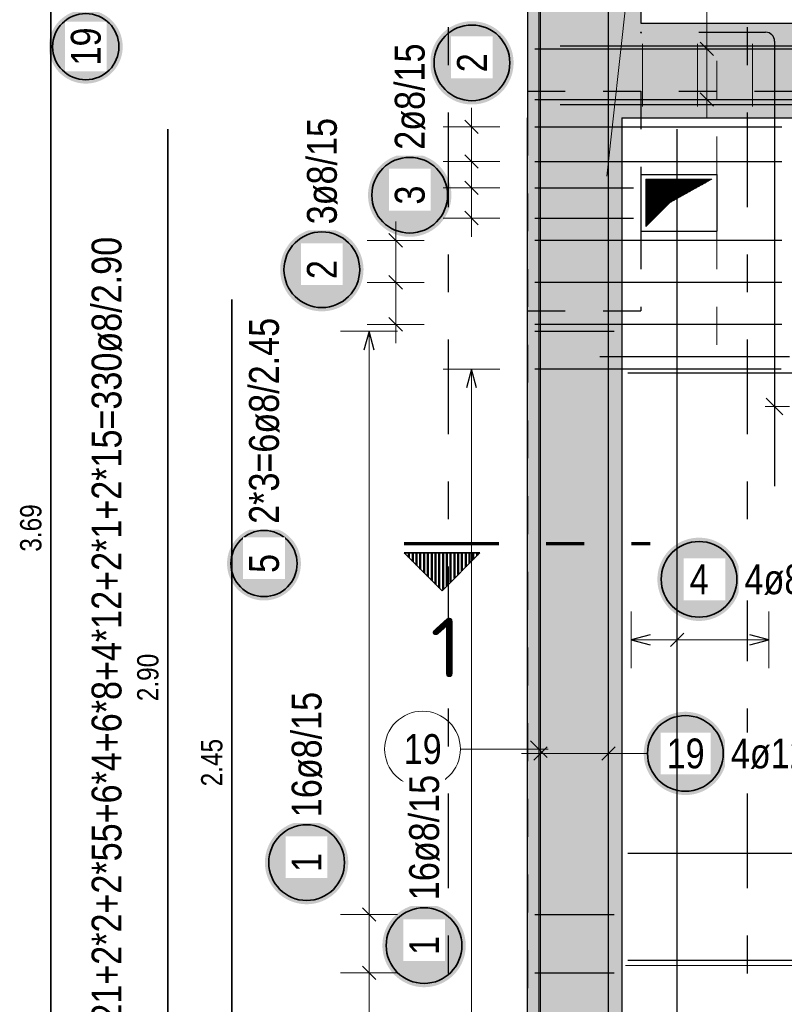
# Model space of a CAD drawing. Header units: millimetres. Extents: x -4.8 to 37.2, y -12 to 28.3.
# Tile 24 of 82: x 7.3 to 9.3, y 16 to 18.6. Entities that reach past the tile are written whole.
import ezdxf
from ezdxf.enums import TextEntityAlignment as Align

# ---------------------------------------------------------------- set-up
doc = ezdxf.new("R2010")
doc.units = ezdxf.units.MM
doc.linetypes.add('DASHDOTX2', pattern=[2, 1, -0.5, 0, -0.5])
doc.linetypes.add('HIDDEN', pattern=[0.375, 0.25, -0.125])
doc.layers.add('Achsen', color=7, linetype='Continuous', lineweight=20)
doc.layers.add('nplo Bewehrung', color=7, linetype='Continuous', lineweight=20)
doc.styles.add('Arial Narrow', font='ARIALN.TTF')
doc.styles.add('isocp', font='isocp', dxfattribs={"width": 1.1})

msp = doc.modelspace()

# ---------------------------------------------------------------- hatches: boundary and pattern name
at = {"lineweight": 13, "true_color": 0xd7ffd7}
for points in [[(8.622644, 18.6298), (8.922644, 18.6298), (8.922644, 19.1798), (8.622644, 19.1798)], [(23.126866, 18.3798), (23.126866, 18.6298), (8.622644, 18.6298), (8.622644, 18.3798)], [(8.872223, 15.4498), (8.872223, 18.3798), (8.622216, 18.3798), (8.622216, 15.449806)]]:
    msp.add_hatch(color=254, dxfattribs=at).paths.add_polyline_path(points)
at = {"lineweight": 25, "true_color": 0xffffff}
for points in [[(8.586303, 18.524827), (8.586236, 18.528666), (8.586035, 18.5325), (8.5857, 18.536325), (8.585233, 18.540136), (8.584632, 18.543928), (8.583899, 18.547697), (8.583036, 18.551438), (8.582042, 18.555147), (8.580919, 18.558819), (8.579669, 18.562449), (8.578293, 18.566034), (8.576793, 18.569568), (8.57517, 18.573048), (8.573427, 18.576469), (8.571566, 18.579827), (8.569588, 18.583118), (8.567497, 18.586338), (8.565295, 18.589483), (8.562984, 18.59255), (8.560568, 18.595533), (8.558049, 18.598431), (8.55543, 18.601239), (8.552715, 18.603954), (8.549907, 18.606573), (8.54701, 18.609092), (8.544026, 18.611508), (8.540959, 18.613819), (8.537814, 18.616021), (8.534594, 18.618112), (8.531303, 18.62009), (8.527945, 18.621951), (8.524524, 18.623694), (8.521044, 18.625317), (8.51751, 18.626817), (8.513925, 18.628193), (8.510295, 18.629443), (8.506623, 18.630566), (8.502914, 18.631559), (8.499173, 18.632423), (8.495404, 18.633156), (8.491612, 18.633756), (8.487801, 18.634224), (8.483976, 18.634559), (8.480142, 18.63476), (8.476303, 18.634827), (8.472464, 18.63476), (8.46863, 18.634559), (8.464805, 18.634224), (8.460994, 18.633756), (8.457202, 18.633156), (8.453433, 18.632423), (8.449692, 18.631559), (8.445983, 18.630566), (8.442311, 18.629443), (8.438681, 18.628193), (8.435096, 18.626817), (8.431562, 18.625317), (8.428082, 18.623694), (8.424661, 18.621951), (8.421303, 18.62009), (8.418012, 18.618112), (8.414792, 18.616021), (8.411647, 18.613819), (8.40858, 18.611508), (8.405596, 18.609092), (8.402699, 18.606573), (8.399891, 18.603954), (8.397176, 18.601239), (8.394557, 18.598431), (8.392038, 18.595533), (8.389622, 18.59255), (8.387311, 18.589483), (8.385109, 18.586338), (8.383018, 18.583118), (8.38104, 18.579827), (8.379179, 18.576469), (8.377436, 18.573048), (8.375813, 18.569568), (8.374313, 18.566034), (8.372937, 18.562449), (8.371687, 18.558819), (8.370564, 18.555147), (8.369571, 18.551438), (8.368707, 18.547697), (8.367974, 18.543928), (8.367374, 18.540136), (8.366906, 18.536325), (8.366571, 18.5325), (8.36637, 18.528666), (8.366303, 18.524827), (8.36637, 18.520988), (8.366571, 18.517154), (8.366906, 18.513329), (8.367374, 18.509518), (8.367974, 18.505726), (8.368707, 18.501957), (8.369571, 18.498215), (8.370564, 18.494507), (8.371687, 18.490835), (8.372937, 18.487205), (8.374313, 18.48362), (8.375813, 18.480086), (8.377436, 18.476606), (8.379179, 18.473185), (8.38104, 18.469827), (8.383018, 18.466536), (8.385109, 18.463316), (8.387311, 18.46017), (8.389622, 18.457104), (8.392038, 18.45412), (8.394557, 18.451222), (8.397176, 18.448414), (8.399891, 18.445699), (8.402699, 18.443081), (8.405596, 18.440562), (8.40858, 18.438146), (8.411647, 18.435835), (8.414792, 18.433633), (8.418012, 18.431542), (8.421303, 18.429564), (8.424661, 18.427703), (8.428082, 18.425959), (8.431562, 18.424337), (8.435096, 18.422837), (8.438681, 18.421461), (8.442311, 18.420211), (8.445983, 18.419088), (8.449692, 18.418094), (8.453433, 18.417231), (8.457202, 18.416498), (8.460994, 18.415897), (8.464805, 18.415429), (8.46863, 18.415095), (8.472464, 18.414894), (8.476303, 18.414827), (8.480142, 18.414894), (8.483976, 18.415095), (8.487801, 18.415429), (8.491612, 18.415897), (8.495404, 18.416498), (8.499173, 18.417231), (8.502914, 18.418094), (8.506623, 18.419088), (8.510295, 18.420211), (8.513925, 18.421461), (8.51751, 18.422837), (8.521044, 18.424337), (8.524524, 18.425959), (8.527945, 18.427703), (8.531303, 18.429564), (8.534594, 18.431542), (8.537814, 18.433633), (8.540959, 18.435835), (8.544026, 18.438146), (8.54701, 18.440562), (8.549907, 18.443081), (8.552715, 18.445699), (8.55543, 18.448414), (8.558049, 18.451222), (8.560568, 18.45412), (8.562984, 18.457104), (8.565295, 18.46017), (8.567497, 18.463316), (8.569588, 18.466536), (8.571566, 18.469827), (8.573427, 18.473185), (8.57517, 18.476606), (8.576793, 18.480086), (8.578293, 18.48362), (8.579669, 18.487205), (8.580919, 18.490835), (8.582042, 18.494507), (8.583036, 18.498215), (8.583899, 18.501957), (8.584632, 18.505726), (8.585233, 18.509518), (8.5857, 18.513329), (8.586035, 18.517154)], [(8.422042, 18.17511), (8.421975, 18.178949), (8.421774, 18.182783), (8.42144, 18.186608), (8.420972, 18.190419), (8.420371, 18.194211), (8.419638, 18.19798), (8.418775, 18.201721), (8.417781, 18.20543), (8.416658, 18.209102), (8.415408, 18.212732), (8.414032, 18.216317), (8.412532, 18.219851), (8.410909, 18.223331), (8.409166, 18.226752), (8.407305, 18.23011), (8.405327, 18.233401), (8.403236, 18.236621), (8.401034, 18.239766), (8.398723, 18.242833), (8.396307, 18.245817), (8.393788, 18.248714), (8.39117, 18.251522), (8.388455, 18.254237), (8.385647, 18.256856), (8.382749, 18.259375), (8.379765, 18.261791), (8.376699, 18.264102), (8.373553, 18.266304), (8.370333, 18.268395), (8.367042, 18.270373), (8.363684, 18.272234), (8.360263, 18.273977), (8.356783, 18.2756), (8.353249, 18.2771), (8.349664, 18.278476), (8.346034, 18.279726), (8.342362, 18.280849), (8.338654, 18.281843), (8.334912, 18.282706), (8.331143, 18.283439), (8.327351, 18.28404), (8.32354, 18.284507), (8.319715, 18.284842), (8.315881, 18.285043), (8.312042, 18.28511), (8.308203, 18.285043), (8.304369, 18.284842), (8.300544, 18.284507), (8.296733, 18.28404), (8.292941, 18.283439), (8.289172, 18.282706), (8.285431, 18.281843), (8.281722, 18.280849), (8.27805, 18.279726), (8.27442, 18.278476), (8.270835, 18.2771), (8.267301, 18.2756), (8.263821, 18.273977), (8.2604, 18.272234), (8.257042, 18.270373), (8.253751, 18.268395), (8.250531, 18.266304), (8.247386, 18.264102), (8.244319, 18.261791), (8.241336, 18.259375), (8.238438, 18.256856), (8.23563, 18.254237), (8.232915, 18.251522), (8.230296, 18.248714), (8.227777, 18.245817), (8.225361, 18.242833), (8.22305, 18.239766), (8.220848, 18.236621), (8.218757, 18.233401), (8.216779, 18.23011), (8.214918, 18.226752), (8.213175, 18.223331), (8.211552, 18.219851), (8.210052, 18.216317), (8.208676, 18.212732), (8.207426, 18.209102), (8.206303, 18.20543), (8.20531, 18.201721), (8.204446, 18.19798), (8.203713, 18.194211), (8.203113, 18.190419), (8.202645, 18.186608), (8.20231, 18.182783), (8.202109, 18.178949), (8.202042, 18.17511), (8.202109, 18.171271), (8.20231, 18.167437), (8.202645, 18.163612), (8.203113, 18.159801), (8.203713, 18.156009), (8.204446, 18.15224), (8.20531, 18.148499), (8.206303, 18.14479), (8.207426, 18.141118), (8.208676, 18.137488), (8.210052, 18.133903), (8.211552, 18.130369), (8.213175, 18.126889), (8.214918, 18.123468), (8.216779, 18.12011), (8.218757, 18.116819), (8.220848, 18.113599), (8.22305, 18.110454), (8.225361, 18.107387), (8.227777, 18.104403), (8.230296, 18.101506), (8.232915, 18.098698), (8.23563, 18.095983), (8.238438, 18.093364), (8.241336, 18.090845), (8.244319, 18.088429), (8.247386, 18.086118), (8.250531, 18.083916), (8.253751, 18.081825), (8.257042, 18.079847), (8.2604, 18.077986), (8.263821, 18.076243), (8.267301, 18.07462), (8.270835, 18.07312), (8.27442, 18.071744), (8.27805, 18.070494), (8.281722, 18.069371), (8.285431, 18.068378), (8.289172, 18.067514), (8.292941, 18.066781), (8.296733, 18.066181), (8.300544, 18.065713), (8.304369, 18.065378), (8.308203, 18.065177), (8.312042, 18.06511), (8.315881, 18.065177), (8.319715, 18.065378), (8.32354, 18.065713), (8.327351, 18.066181), (8.331143, 18.066781), (8.334912, 18.067514), (8.338654, 18.068378), (8.342362, 18.069371), (8.346034, 18.070494), (8.349664, 18.071744), (8.353249, 18.07312), (8.356783, 18.07462), (8.360263, 18.076243), (8.363684, 18.077986), (8.367042, 18.079847), (8.370333, 18.081825), (8.373553, 18.083916), (8.376699, 18.086118), (8.379765, 18.088429), (8.382749, 18.090845), (8.385647, 18.093364), (8.388455, 18.095983), (8.39117, 18.098698), (8.393788, 18.101506), (8.396307, 18.104403), (8.398723, 18.107387), (8.401034, 18.110454), (8.403236, 18.113599), (8.405327, 18.116819), (8.407305, 18.12011), (8.409166, 18.123468), (8.410909, 18.126889), (8.412532, 18.130369), (8.414032, 18.133903), (8.415408, 18.137488), (8.416658, 18.141118), (8.417781, 18.14479), (8.418775, 18.148499), (8.419638, 18.15224), (8.420371, 18.156009), (8.420972, 18.159801), (8.42144, 18.163612), (8.421774, 18.167437)], [(8.190081, 17.97822), (8.190014, 17.982058), (8.189813, 17.985893), (8.189478, 17.989718), (8.18901, 17.993529), (8.18841, 17.997321), (8.187677, 18.00109), (8.186814, 18.004831), (8.18582, 18.00854), (8.184697, 18.012211), (8.183447, 18.015842), (8.182071, 18.019426), (8.180571, 18.022961), (8.178948, 18.02644), (8.177205, 18.029861), (8.175344, 18.03322), (8.173366, 18.036511), (8.171275, 18.039731), (8.169073, 18.042876), (8.166762, 18.045942), (8.164346, 18.048926), (8.161827, 18.051824), (8.159208, 18.054632), (8.156493, 18.057347), (8.153685, 18.059965), (8.150788, 18.062484), (8.147804, 18.064901), (8.144737, 18.067211), (8.141592, 18.069414), (8.138372, 18.071505), (8.135081, 18.073482), (8.131723, 18.075344), (8.128302, 18.077087), (8.124822, 18.07871), (8.121288, 18.08021), (8.117703, 18.081586), (8.114073, 18.082836), (8.110401, 18.083958), (8.106692, 18.084952), (8.102951, 18.085816), (8.099182, 18.086548), (8.09539, 18.087149), (8.091579, 18.087617), (8.087754, 18.087952), (8.08392, 18.088153), (8.080081, 18.08822), (8.076242, 18.088153), (8.072408, 18.087952), (8.068583, 18.087617), (8.064772, 18.087149), (8.06098, 18.086548), (8.057211, 18.085816), (8.05347, 18.084952), (8.049761, 18.083958), (8.046089, 18.082836), (8.042459, 18.081586), (8.038874, 18.08021), (8.03534, 18.07871), (8.03186, 18.077087), (8.028439, 18.075344), (8.025081, 18.073482), (8.02179, 18.071505), (8.01857, 18.069414), (8.015425, 18.067211), (8.012358, 18.064901), (8.009374, 18.062484), (8.006477, 18.059965), (8.003669, 18.057347), (8.000954, 18.054632), (7.998335, 18.051824), (7.995816, 18.048926), (7.9934, 18.045942), (7.991089, 18.042876), (7.988887, 18.039731), (7.986796, 18.036511), (7.984818, 18.03322), (7.982957, 18.029861), (7.981214, 18.02644), (7.979591, 18.022961), (7.978091, 18.019426), (7.976715, 18.015842), (7.975465, 18.012211), (7.974342, 18.00854), (7.973348, 18.004831), (7.972485, 18.00109), (7.971752, 17.997321), (7.971152, 17.993529), (7.970684, 17.989718), (7.970349, 17.985893), (7.970148, 17.982058), (7.970081, 17.97822), (7.970148, 17.974381), (7.970349, 17.970546), (7.970684, 17.966721), (7.971152, 17.962911), (7.971752, 17.959118), (7.972485, 17.955349), (7.973348, 17.951608), (7.974342, 17.947899), (7.975465, 17.944228), (7.976715, 17.940597), (7.978091, 17.937013), (7.979591, 17.933479), (7.981214, 17.929999), (7.982957, 17.926578), (7.984818, 17.92322), (7.986796, 17.919928), (7.988887, 17.916708), (7.991089, 17.913563), (7.9934, 17.910497), (7.995816, 17.907513), (7.998335, 17.904615), (8.000954, 17.901807), (8.003669, 17.899092), (8.006477, 17.896474), (8.009374, 17.893955), (8.012358, 17.891538), (8.015425, 17.889228), (8.01857, 17.887025), (8.02179, 17.884934), (8.025081, 17.882957), (8.028439, 17.881095), (8.03186, 17.879352), (8.03534, 17.87773), (8.038874, 17.876229), (8.042459, 17.874853), (8.046089, 17.873603), (8.049761, 17.872481), (8.05347, 17.871487), (8.057211, 17.870623), (8.06098, 17.869891), (8.064772, 17.86929), (8.068583, 17.868822), (8.072408, 17.868487), (8.076242, 17.868287), (8.080081, 17.86822), (8.08392, 17.868287), (8.087754, 17.868487), (8.091579, 17.868822), (8.09539, 17.86929), (8.099182, 17.869891), (8.102951, 17.870623), (8.106692, 17.871487), (8.110401, 17.872481), (8.114073, 17.873603), (8.117703, 17.874853), (8.121288, 17.876229), (8.124822, 17.87773), (8.128302, 17.879352), (8.131723, 17.881095), (8.135081, 17.882957), (8.138372, 17.884934), (8.141592, 17.887025), (8.144737, 17.889228), (8.147804, 17.891538), (8.150788, 17.893955), (8.153685, 17.896474), (8.156493, 17.899092), (8.159208, 17.901807), (8.161827, 17.904615), (8.164346, 17.907513), (8.166762, 17.910497), (8.169073, 17.913563), (8.171275, 17.916708), (8.173366, 17.919928), (8.175344, 17.92322), (8.177205, 17.926578), (8.178948, 17.929999), (8.180571, 17.933479), (8.182071, 17.937013), (8.183447, 17.940597), (8.184697, 17.944228), (8.18582, 17.947899), (8.186814, 17.951608), (8.187677, 17.955349), (8.18841, 17.959118), (8.18901, 17.962911), (8.189478, 17.966721), (8.189813, 17.970546)], [(8.02476, 17.201709), (8.024701, 17.205112), (8.024523, 17.20851), (8.024226, 17.2119), (8.023811, 17.215278), (8.023279, 17.21864), (8.02263, 17.22198), (8.021864, 17.225296), (8.020983, 17.228584), (8.019988, 17.231838), (8.01888, 17.235056), (8.017661, 17.238233), (8.016331, 17.241366), (8.014893, 17.24445), (8.013348, 17.247482), (8.011698, 17.250459), (8.009945, 17.253376), (8.008091, 17.25623), (8.006139, 17.259018), (8.004091, 17.261736), (8.001949, 17.264381), (7.999717, 17.266949), (7.997396, 17.269438), (7.994989, 17.271845), (7.9925, 17.274166), (7.989932, 17.276398), (7.987287, 17.27854), (7.984569, 17.280588), (7.981781, 17.28254), (7.978927, 17.284394), (7.97601, 17.286146), (7.973034, 17.287796), (7.970001, 17.289341), (7.966917, 17.29078), (7.963784, 17.292109), (7.960607, 17.293329), (7.957389, 17.294437), (7.954135, 17.295432), (7.950848, 17.296313), (7.947532, 17.297078), (7.944191, 17.297728), (7.94083, 17.29826), (7.937452, 17.298675), (7.934061, 17.298971), (7.930663, 17.299149), (7.92726, 17.299209), (7.923857, 17.299149), (7.920459, 17.298971), (7.917069, 17.298675), (7.913691, 17.29826), (7.910329, 17.297728), (7.906989, 17.297078), (7.903673, 17.296313), (7.900386, 17.295432), (7.897131, 17.294437), (7.893913, 17.293329), (7.890736, 17.292109), (7.887603, 17.29078), (7.884519, 17.289341), (7.881487, 17.287796), (7.87851, 17.286146), (7.875593, 17.284394), (7.872739, 17.28254), (7.869951, 17.280588), (7.867233, 17.27854), (7.864588, 17.276398), (7.86202, 17.274166), (7.859531, 17.271845), (7.857125, 17.269438), (7.854804, 17.266949), (7.852571, 17.264381), (7.850429, 17.261736), (7.848381, 17.259018), (7.846429, 17.25623), (7.844575, 17.253376), (7.842823, 17.250459), (7.841173, 17.247482), (7.839628, 17.24445), (7.838189, 17.241366), (7.83686, 17.238233), (7.83564, 17.235056), (7.834532, 17.231838), (7.833537, 17.228584), (7.832656, 17.225296), (7.831891, 17.22198), (7.831241, 17.21864), (7.830709, 17.215278), (7.830294, 17.2119), (7.829998, 17.20851), (7.82982, 17.205112), (7.82976, 17.201709), (7.82982, 17.198306), (7.829998, 17.194908), (7.830294, 17.191517), (7.830709, 17.18814), (7.831241, 17.184778), (7.831891, 17.181437), (7.832656, 17.178121), (7.833537, 17.174834), (7.834532, 17.17158), (7.83564, 17.168362), (7.83686, 17.165185), (7.838189, 17.162052), (7.839628, 17.158968), (7.841173, 17.155935), (7.842823, 17.152959), (7.844575, 17.150042), (7.846429, 17.147188), (7.848381, 17.1444), (7.850429, 17.141682), (7.852571, 17.139037), (7.854804, 17.136469), (7.857125, 17.13398), (7.859531, 17.131573), (7.86202, 17.129252), (7.864588, 17.12702), (7.867233, 17.124878), (7.869951, 17.12283), (7.872739, 17.120878), (7.875593, 17.119024), (7.87851, 17.117271), (7.881487, 17.115621), (7.884519, 17.114076), (7.887603, 17.112638), (7.890736, 17.111308), (7.893913, 17.110089), (7.897131, 17.108981), (7.900386, 17.107986), (7.903673, 17.107105), (7.906989, 17.106339), (7.910329, 17.10569), (7.913691, 17.105158), (7.917069, 17.104743), (7.920459, 17.104446), (7.923857, 17.104268), (7.92726, 17.104209), (7.930663, 17.104268), (7.934061, 17.104446), (7.937452, 17.104743), (7.94083, 17.105158), (7.944191, 17.10569), (7.947532, 17.106339), (7.950848, 17.107105), (7.954135, 17.107986), (7.957389, 17.108981), (7.960607, 17.110089), (7.963784, 17.111308), (7.966917, 17.112638), (7.970001, 17.114076), (7.973034, 17.115621), (7.97601, 17.117271), (7.978927, 17.119024), (7.981781, 17.120878), (7.984569, 17.12283), (7.987287, 17.124878), (7.989932, 17.12702), (7.9925, 17.129252), (7.994989, 17.131573), (7.997396, 17.13398), (7.999717, 17.136469), (8.001949, 17.139037), (8.004091, 17.141682), (8.006139, 17.1444), (8.008091, 17.147188), (8.009945, 17.150042), (8.011698, 17.152959), (8.013348, 17.155935), (8.014893, 17.158968), (8.016331, 17.162052), (8.017661, 17.165185), (8.01888, 17.168362), (8.019988, 17.17158), (8.020983, 17.174834), (8.021864, 17.178121), (8.02263, 17.181437), (8.023279, 17.184778), (8.023811, 17.18814), (8.024226, 17.191517), (8.024523, 17.194908)], [(9.186015, 17.160045), (9.185947, 17.163884), (9.185747, 17.167719), (9.185412, 17.171543), (9.184944, 17.175354), (9.184343, 17.179147), (9.183611, 17.182916), (9.182747, 17.186657), (9.181753, 17.190365), (9.180631, 17.194037), (9.179381, 17.197668), (9.178005, 17.201252), (9.176505, 17.204786), (9.174882, 17.208266), (9.173139, 17.211687), (9.171277, 17.215045), (9.1693, 17.218336), (9.167209, 17.221557), (9.165006, 17.224702), (9.162696, 17.227768), (9.160279, 17.230752), (9.15776, 17.23365), (9.155142, 17.236458), (9.152427, 17.239173), (9.149619, 17.241791), (9.146721, 17.24431), (9.143737, 17.246727), (9.140671, 17.249037), (9.137526, 17.25124), (9.134306, 17.253331), (9.131015, 17.255308), (9.127656, 17.25717), (9.124235, 17.258913), (9.120756, 17.260535), (9.117221, 17.262036), (9.113637, 17.263412), (9.110006, 17.264662), (9.106335, 17.265784), (9.102626, 17.266778), (9.098885, 17.267642), (9.095116, 17.268374), (9.091324, 17.268975), (9.087513, 17.269443), (9.083688, 17.269777), (9.079853, 17.269978), (9.076015, 17.270045), (9.072176, 17.269978), (9.068341, 17.269777), (9.064516, 17.269443), (9.060705, 17.268975), (9.056913, 17.268374), (9.053144, 17.267642), (9.049403, 17.266778), (9.045694, 17.265784), (9.042023, 17.264662), (9.038392, 17.263412), (9.034808, 17.262036), (9.031273, 17.260535), (9.027794, 17.258913), (9.024373, 17.25717), (9.021015, 17.255308), (9.017723, 17.253331), (9.014503, 17.25124), (9.011358, 17.249037), (9.008292, 17.246727), (9.005308, 17.24431), (9.00241, 17.241791), (8.999602, 17.239173), (8.996887, 17.236458), (8.994269, 17.23365), (8.99175, 17.230752), (8.989333, 17.227768), (8.987023, 17.224702), (8.98482, 17.221557), (8.982729, 17.218336), (8.980752, 17.215045), (8.97889, 17.211687), (8.977147, 17.208266), (8.975525, 17.204786), (8.974024, 17.201252), (8.972648, 17.197668), (8.971398, 17.194037), (8.970276, 17.190365), (8.969282, 17.186657), (8.968418, 17.182916), (8.967686, 17.179147), (8.967085, 17.175354), (8.966617, 17.171543), (8.966282, 17.167719), (8.966082, 17.163884), (8.966015, 17.160045), (8.966082, 17.156206), (8.966282, 17.152372), (8.966617, 17.148547), (8.967085, 17.144736), (8.967686, 17.140944), (8.968418, 17.137175), (8.969282, 17.133434), (8.970276, 17.129725), (8.971398, 17.126053), (8.972648, 17.122423), (8.974024, 17.118839), (8.975525, 17.115304), (8.977147, 17.111825), (8.97889, 17.108403), (8.980752, 17.105045), (8.982729, 17.101754), (8.98482, 17.098534), (8.987023, 17.095389), (8.989333, 17.092323), (8.99175, 17.089339), (8.994269, 17.086441), (8.996887, 17.083633), (8.999602, 17.080918), (9.00241, 17.078299), (9.005308, 17.07578), (9.008292, 17.073364), (9.011358, 17.071053), (9.014503, 17.068851), (9.017723, 17.06676), (9.021015, 17.064783), (9.024373, 17.062921), (9.027794, 17.061178), (9.031273, 17.059555), (9.034808, 17.058055), (9.038392, 17.056679), (9.042023, 17.055429), (9.045694, 17.054307), (9.049403, 17.053313), (9.053144, 17.052449), (9.056913, 17.051717), (9.060705, 17.051116), (9.064516, 17.050648), (9.068341, 17.050313), (9.072176, 17.050112), (9.076015, 17.050045), (9.079853, 17.050112), (9.083688, 17.050313), (9.087513, 17.050648), (9.091324, 17.051116), (9.095116, 17.051717), (9.098885, 17.052449), (9.102626, 17.053313), (9.106335, 17.054307), (9.110006, 17.055429), (9.113637, 17.056679), (9.117221, 17.058055), (9.120756, 17.059555), (9.124235, 17.061178), (9.127656, 17.062921), (9.131015, 17.064783), (9.134306, 17.06676), (9.137526, 17.068851), (9.140671, 17.071053), (9.143737, 17.073364), (9.146721, 17.07578), (9.149619, 17.078299), (9.152427, 17.080918), (9.155142, 17.083633), (9.15776, 17.086441), (9.160279, 17.089339), (9.162696, 17.092323), (9.165006, 17.095389), (9.167209, 17.098534), (9.1693, 17.101754), (9.171277, 17.105045), (9.173139, 17.108403), (9.174882, 17.111825), (9.176505, 17.115304), (9.178005, 17.118839), (9.179381, 17.122423), (9.180631, 17.126053), (9.181753, 17.129725), (9.182747, 17.133434), (9.183611, 17.137175), (9.184343, 17.140944), (9.184944, 17.144736), (9.185412, 17.148547), (9.185747, 17.152372)], [(9.149987, 16.7), (9.14992, 16.703839), (9.149719, 16.707673), (9.149385, 16.711498), (9.148917, 16.715309), (9.148316, 16.719101), (9.147584, 16.72287), (9.14672, 16.726611), (9.145726, 16.73032), (9.144604, 16.733992), (9.143354, 16.737622), (9.141978, 16.741207), (9.140477, 16.744741), (9.138855, 16.748221), (9.137112, 16.751642), (9.13525, 16.755), (9.133273, 16.758291), (9.131181, 16.761511), (9.128979, 16.764656), (9.126669, 16.767723), (9.124252, 16.770706), (9.121733, 16.773604), (9.119115, 16.776412), (9.1164, 16.779127), (9.113592, 16.781746), (9.110694, 16.784265), (9.10771, 16.786681), (9.104644, 16.788992), (9.101499, 16.791194), (9.098278, 16.793285), (9.094987, 16.795263), (9.091629, 16.797124), (9.088208, 16.798867), (9.084728, 16.80049), (9.081194, 16.80199), (9.07761, 16.803366), (9.073979, 16.804616), (9.070307, 16.805739), (9.066599, 16.806732), (9.062858, 16.807596), (9.059089, 16.808329), (9.055296, 16.808929), (9.051485, 16.809397), (9.047661, 16.809732), (9.043826, 16.809933), (9.039987, 16.81), (9.036148, 16.809933), (9.032314, 16.809732), (9.028489, 16.809397), (9.024678, 16.808929), (9.020886, 16.808329), (9.017117, 16.807596), (9.013376, 16.806732), (9.009667, 16.805739), (9.005995, 16.804616), (9.002365, 16.803366), (8.998781, 16.80199), (8.995246, 16.80049), (8.991766, 16.798867), (8.988345, 16.797124), (8.984987, 16.795263), (8.981696, 16.793285), (8.978476, 16.791194), (8.975331, 16.788992), (8.972265, 16.786681), (8.969281, 16.784265), (8.966383, 16.781746), (8.963575, 16.779127), (8.96086, 16.776412), (8.958241, 16.773604), (8.955722, 16.770706), (8.953306, 16.767723), (8.950995, 16.764656), (8.948793, 16.761511), (8.946702, 16.758291), (8.944725, 16.755), (8.942863, 16.751642), (8.94112, 16.748221), (8.939497, 16.744741), (8.937997, 16.741207), (8.936621, 16.737622), (8.935371, 16.733992), (8.934249, 16.73032), (8.933255, 16.726611), (8.932391, 16.72287), (8.931658, 16.719101), (8.931058, 16.715309), (8.93059, 16.711498), (8.930255, 16.707673), (8.930054, 16.703839), (8.929987, 16.7), (8.930054, 16.696161), (8.930255, 16.692327), (8.93059, 16.688502), (8.931058, 16.684691), (8.931658, 16.680899), (8.932391, 16.67713), (8.933255, 16.673388), (8.934249, 16.66968), (8.935371, 16.666008), (8.936621, 16.662378), (8.937997, 16.658793), (8.939497, 16.655259), (8.94112, 16.651779), (8.942863, 16.648358), (8.944725, 16.645), (8.946702, 16.641709), (8.948793, 16.638489), (8.950995, 16.635343), (8.953306, 16.632277), (8.955722, 16.629293), (8.958241, 16.626395), (8.96086, 16.623587), (8.963575, 16.620872), (8.966383, 16.618254), (8.969281, 16.615735), (8.972265, 16.613319), (8.975331, 16.611008), (8.978476, 16.608806), (8.981696, 16.606715), (8.984987, 16.604737), (8.988345, 16.602876), (8.991766, 16.601133), (8.995246, 16.59951), (8.998781, 16.59801), (9.002365, 16.596634), (9.005995, 16.595384), (9.009667, 16.594261), (9.013376, 16.593267), (9.017117, 16.592404), (9.020886, 16.591671), (9.024678, 16.59107), (9.028489, 16.590602), (9.032314, 16.590268), (9.036148, 16.590067), (9.039987, 16.59), (9.043826, 16.590067), (9.047661, 16.590268), (9.051485, 16.590602), (9.055296, 16.59107), (9.059089, 16.591671), (9.062858, 16.592404), (9.066599, 16.593267), (9.070307, 16.594261), (9.073979, 16.595384), (9.07761, 16.596634), (9.081194, 16.59801), (9.084728, 16.59951), (9.088208, 16.601133), (9.091629, 16.602876), (9.094987, 16.604737), (9.098278, 16.606715), (9.101499, 16.608806), (9.104644, 16.611008), (9.10771, 16.613319), (9.110694, 16.615735), (9.113592, 16.618254), (9.1164, 16.620872), (9.119115, 16.623587), (9.121733, 16.626395), (9.124252, 16.629293), (9.126669, 16.632277), (9.128979, 16.635343), (9.131181, 16.638489), (9.133273, 16.641709), (9.13525, 16.645), (9.137112, 16.648358), (9.138855, 16.651779), (9.140477, 16.655259), (9.141978, 16.658793), (9.143354, 16.662378), (9.144604, 16.666008), (9.145726, 16.66968), (9.14672, 16.673388), (9.147584, 16.67713), (9.148316, 16.680899), (9.148917, 16.684691), (9.149385, 16.688502), (9.149719, 16.692327)], [(8.149739, 16.411496), (8.149672, 16.415335), (8.149471, 16.419169), (8.149136, 16.422994), (8.148668, 16.426805), (8.148068, 16.430597), (8.147335, 16.434366), (8.146471, 16.438107), (8.145478, 16.441816), (8.144355, 16.445488), (8.143105, 16.449118), (8.141729, 16.452703), (8.140229, 16.456237), (8.138606, 16.459717), (8.136863, 16.463138), (8.135002, 16.466496), (8.133024, 16.469787), (8.130933, 16.473007), (8.128731, 16.476152), (8.12642, 16.479219), (8.124004, 16.482203), (8.121485, 16.4851), (8.118866, 16.487908), (8.116151, 16.490623), (8.113343, 16.493242), (8.110445, 16.495761), (8.107461, 16.498177), (8.104395, 16.500488), (8.10125, 16.50269), (8.09803, 16.504781), (8.094739, 16.506759), (8.091381, 16.50862), (8.08796, 16.510363), (8.08448, 16.511986), (8.080945, 16.513486), (8.077361, 16.514862), (8.073731, 16.516112), (8.070059, 16.517235), (8.06635, 16.518229), (8.062609, 16.519092), (8.05884, 16.519825), (8.055048, 16.520425), (8.051237, 16.520893), (8.047412, 16.521228), (8.043578, 16.521429), (8.039739, 16.521496), (8.0359, 16.521429), (8.032066, 16.521228), (8.028241, 16.520893), (8.02443, 16.520425), (8.020637, 16.519825), (8.016868, 16.519092), (8.013127, 16.518229), (8.009419, 16.517235), (8.005747, 16.516112), (8.002117, 16.514862), (7.998532, 16.513486), (7.994998, 16.511986), (7.991518, 16.510363), (7.988097, 16.50862), (7.984739, 16.506759), (7.981448, 16.504781), (7.978227, 16.50269), (7.975082, 16.500488), (7.972016, 16.498177), (7.969032, 16.495761), (7.966134, 16.493242), (7.963326, 16.490623), (7.960611, 16.487908), (7.957993, 16.4851), (7.955474, 16.482203), (7.953058, 16.479219), (7.950747, 16.476152), (7.948545, 16.473007), (7.946453, 16.469787), (7.944476, 16.466496), (7.942614, 16.463138), (7.940871, 16.459717), (7.939249, 16.456237), (7.937748, 16.452703), (7.936373, 16.449118), (7.935122, 16.445488), (7.934, 16.441816), (7.933006, 16.438107), (7.932142, 16.434366), (7.93141, 16.430597), (7.930809, 16.426805), (7.930341, 16.422994), (7.930007, 16.419169), (7.929806, 16.415335), (7.929739, 16.411496), (7.929806, 16.407657), (7.930007, 16.403823), (7.930341, 16.399998), (7.930809, 16.396187), (7.93141, 16.392395), (7.932142, 16.388626), (7.933006, 16.384885), (7.934, 16.381176), (7.935122, 16.377504), (7.936373, 16.373874), (7.937748, 16.370289), (7.939249, 16.366755), (7.940871, 16.363275), (7.942614, 16.359854), (7.944476, 16.356496), (7.946453, 16.353205), (7.948545, 16.349985), (7.950747, 16.34684), (7.953058, 16.343773), (7.955474, 16.340789), (7.957993, 16.337892), (7.960611, 16.335084), (7.963326, 16.332369), (7.966134, 16.32975), (7.969032, 16.327231), (7.972016, 16.324815), (7.975082, 16.322504), (7.978227, 16.320302), (7.981448, 16.318211), (7.984739, 16.316233), (7.988097, 16.314372), (7.991518, 16.312629), (7.994998, 16.311006), (7.998532, 16.309506), (8.002117, 16.30813), (8.005747, 16.30688), (8.009419, 16.305757), (8.013127, 16.304763), (8.016868, 16.3039), (8.020637, 16.303167), (8.02443, 16.302566), (8.028241, 16.302099), (8.032066, 16.301764), (8.0359, 16.301563), (8.039739, 16.301496), (8.043578, 16.301563), (8.047412, 16.301764), (8.051237, 16.302099), (8.055048, 16.302566), (8.05884, 16.303167), (8.062609, 16.3039), (8.06635, 16.304763), (8.070059, 16.305757), (8.073731, 16.30688), (8.077361, 16.30813), (8.080945, 16.309506), (8.08448, 16.311006), (8.08796, 16.312629), (8.091381, 16.314372), (8.094739, 16.316233), (8.09803, 16.318211), (8.10125, 16.320302), (8.104395, 16.322504), (8.107461, 16.324815), (8.110445, 16.327231), (8.113343, 16.32975), (8.116151, 16.332369), (8.118866, 16.335084), (8.121485, 16.337892), (8.124004, 16.340789), (8.12642, 16.343773), (8.128731, 16.34684), (8.130933, 16.349985), (8.133024, 16.353205), (8.135002, 16.356496), (8.136863, 16.359854), (8.138606, 16.363275), (8.140229, 16.366755), (8.141729, 16.370289), (8.143105, 16.373874), (8.144355, 16.377504), (8.145478, 16.381176), (8.146471, 16.384885), (8.147335, 16.388626), (8.148068, 16.392395), (8.148668, 16.396187), (8.149136, 16.399998), (8.149471, 16.403823)], [(8.46, 16.19221), (8.459933, 16.196049), (8.459732, 16.199883), (8.459397, 16.203708), (8.458929, 16.207519), (8.458329, 16.211311), (8.457596, 16.21508), (8.456733, 16.218821), (8.455739, 16.22253), (8.454616, 16.226202), (8.453366, 16.229832), (8.45199, 16.233417), (8.45049, 16.236951), (8.448867, 16.240431), (8.447124, 16.243852), (8.445263, 16.24721), (8.443285, 16.250501), (8.441194, 16.253721), (8.438992, 16.256866), (8.436681, 16.259933), (8.434265, 16.262916), (8.431746, 16.265814), (8.429127, 16.268622), (8.426412, 16.271337), (8.423604, 16.273956), (8.420707, 16.276475), (8.417723, 16.278891), (8.414656, 16.281202), (8.411511, 16.283404), (8.408291, 16.285495), (8.405, 16.287473), (8.401642, 16.289334), (8.398221, 16.291077), (8.394741, 16.2927), (8.391207, 16.2942), (8.387622, 16.295576), (8.383992, 16.296826), (8.38032, 16.297949), (8.376611, 16.298942), (8.37287, 16.299806), (8.369101, 16.300539), (8.365309, 16.301139), (8.361498, 16.301607), (8.357673, 16.301942), (8.353839, 16.302143), (8.35, 16.30221), (8.346161, 16.302143), (8.342327, 16.301942), (8.338502, 16.301607), (8.334691, 16.301139), (8.330899, 16.300539), (8.32713, 16.299806), (8.323389, 16.298942), (8.31968, 16.297949), (8.316008, 16.296826), (8.312378, 16.295576), (8.308793, 16.2942), (8.305259, 16.2927), (8.301779, 16.291077), (8.298358, 16.289334), (8.295, 16.287473), (8.291709, 16.285495), (8.288489, 16.283404), (8.285344, 16.281202), (8.282277, 16.278891), (8.279293, 16.276475), (8.276396, 16.273956), (8.273588, 16.271337), (8.270873, 16.268622), (8.268254, 16.265814), (8.265735, 16.262916), (8.263319, 16.259933), (8.261008, 16.256866), (8.258806, 16.253721), (8.256715, 16.250501), (8.254737, 16.24721), (8.252876, 16.243852), (8.251133, 16.240431), (8.24951, 16.236951), (8.24801, 16.233417), (8.246634, 16.229832), (8.245384, 16.226202), (8.244261, 16.22253), (8.243267, 16.218821), (8.242404, 16.21508), (8.241671, 16.211311), (8.241071, 16.207519), (8.240603, 16.203708), (8.240268, 16.199883), (8.240067, 16.196049), (8.24, 16.19221), (8.240067, 16.188371), (8.240268, 16.184537), (8.240603, 16.180712), (8.241071, 16.176901), (8.241671, 16.173109), (8.242404, 16.16934), (8.243267, 16.165598), (8.244261, 16.16189), (8.245384, 16.158218), (8.246634, 16.154588), (8.24801, 16.151003), (8.24951, 16.147469), (8.251133, 16.143989), (8.252876, 16.140568), (8.254737, 16.13721), (8.256715, 16.133919), (8.258806, 16.130699), (8.261008, 16.127553), (8.263319, 16.124487), (8.265735, 16.121503), (8.268254, 16.118605), (8.270873, 16.115797), (8.273588, 16.113082), (8.276396, 16.110464), (8.279293, 16.107945), (8.282277, 16.105529), (8.285344, 16.103218), (8.288489, 16.101016), (8.291709, 16.098925), (8.295, 16.096947), (8.298358, 16.095086), (8.301779, 16.093342), (8.305259, 16.09172), (8.308793, 16.09022), (8.312378, 16.088844), (8.316008, 16.087594), (8.31968, 16.086471), (8.323389, 16.085477), (8.32713, 16.084614), (8.330899, 16.083881), (8.334691, 16.08328), (8.338502, 16.082812), (8.342327, 16.082478), (8.346161, 16.082277), (8.35, 16.08221), (8.353839, 16.082277), (8.357673, 16.082478), (8.361498, 16.082812), (8.365309, 16.08328), (8.369101, 16.083881), (8.37287, 16.084614), (8.376611, 16.085477), (8.38032, 16.086471), (8.383992, 16.087594), (8.387622, 16.088844), (8.391207, 16.09022), (8.394741, 16.09172), (8.398221, 16.093342), (8.401642, 16.095086), (8.405, 16.096947), (8.408291, 16.098925), (8.411511, 16.101016), (8.414656, 16.103218), (8.417723, 16.105529), (8.420707, 16.107945), (8.423604, 16.110464), (8.426412, 16.113082), (8.429127, 16.115797), (8.431746, 16.118605), (8.434265, 16.121503), (8.436681, 16.124487), (8.438992, 16.127553), (8.441194, 16.130699), (8.443285, 16.133919), (8.445263, 16.13721), (8.447124, 16.140568), (8.448867, 16.143989), (8.45049, 16.147469), (8.45199, 16.151003), (8.453366, 16.154588), (8.454616, 16.158218), (8.455739, 16.16189), (8.456733, 16.165598), (8.457596, 16.16934), (8.458329, 16.173109), (8.458929, 16.176901), (8.459397, 16.180712), (8.459732, 16.184537)]]:
    msp.add_hatch(color=7, dxfattribs=at).paths.add_polyline_path(points)
at = {"lineweight": 50}
h = msp.add_hatch(dxfattribs=at)
h.set_pattern_fill('Mau', color=4, scale=0.01, angle=-90, style=0, pattern_type=2)
h.set_pattern_definition([(-90, (0, 0), (0.01, 6e-19), [])])
h.paths.add_polyline_path([(8.497297, 17.230021), (8.297297, 17.230021), (8.397297, 17.130021)])
at = {"layer": 'Achsen', "lineweight": 13}
h = msp.add_hatch(dxfattribs=at)
h.set_pattern_fill('Mau', color=6, scale=0.01, angle=45, style=0, pattern_type=2)
h.set_pattern_definition([(45, (0, 0), (-0.00183847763, 0.00183847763), [])])
h.paths.add_polyline_path([(8.935144, 18.0923), (8.997644, 18.1548), (9.110144, 18.2173), (8.935144, 18.2173)])

# ---------------------------------------------------------------- linework, layer by layer
at = {"color": 5, "linetype": 'Continuous', "lineweight": 18}
for p, q in [((8.98788, 19.636335), (8.832931, 18.22518)), ((9.096369, 18.695606), (9.096369, 18.6118)), ((9.096369, 18.6118), (9.096369, 18.3778)), ((9.171369, 18.5618), (9.021369, 18.5618)), ((9.171369, 18.4278), (9.021369, 18.4278)), ((8.475, 18.4058), (8.475, 18.2138)), ((8.55, 18.3558), (8.4, 18.3558)), ((8.55, 18.2638), (8.4, 18.2638)), ((8.475, 18.2448), (8.475, 18.0648)), ((8.55, 18.1948), (8.4, 18.1948)), ((8.55, 18.1148), (8.4, 18.1148)), ((8.275, 17.7838), (8.275, 18.1058)), ((8.2, 18.0558), (8.35, 18.0558)), ((8.2, 17.9448), (8.35, 17.9448)), ((8.2, 17.8338), (8.35, 17.8338)), ((8.279626, 17.8158), (8.129626, 17.8158)), ((8.204626, 17.8158), (8.204626, 15.503807)), ((8.55, 17.715798), (8.4, 17.715798)), ((8.475, 15.503806), (8.475, 17.715798)), ((9.314587, 17.616783), (9.2505, 17.616783)), ((8.896644, 17.075), (8.896644, 16.925)), ((9.017911, 17.075), (9.017911, 16.925)), ((9.260444, 16.925), (9.260444, 17.075)), ((8.896644, 17), (9.260444, 17)), ((8.657216, 16.625), (8.657216, 16.775)), ((8.657644, 16.625), (8.657644, 16.775)), ((8.837216, 16.625), (8.837216, 16.775)), ((8.837216, 16.625), (8.837216, 16.775)), ((8.887216, 16.7), (8.607216, 16.7)), ((8.939987, 16.7), (8.887216, 16.7)), ((8.279626, 16.274472), (8.129626, 16.274472)), ((8.279626, 16.120339), (8.129626, 16.120339))]:
    msp.add_line(p, q, dxfattribs=at)
at = {"color": 3, "linetype": 'Continuous', "lineweight": 25}
for p, q in [((8.622644, 19.1798), (8.622644, 18.6298)), ((8.922644, 19.1798), (8.922644, 18.6298)), ((8.657216, 15.449806), (8.657216, 19.1398)), ((8.657644, 15.449806), (8.657644, 19.1398)), ((8.837216, 15.449806), (8.837216, 19.1398)), ((8.837216, 15.449806), (8.837216, 19.1398)), ((8.622644, 18.6298), (8.622644, 18.3798)), ((8.922644, 18.6298), (14.859304, 18.6298)), ((9.0755, 18.605837), (9.2515, 18.605837)), ((9.114047, 18.544122), (9.078691, 18.579477)), ((9.2755, 18.581837), (9.2755, 17.405837)), ((8.642644, 18.5618), (9.642644, 18.5618)), ((8.709304, 18.5698), (13.309304, 18.5698)), ((8.642644, 18.4278), (9.642644, 18.4278)), ((9.114047, 18.410122), (9.078691, 18.445478)), ((8.709304, 18.4148), (13.309304, 18.4148)), ((8.492678, 18.338122), (8.457322, 18.373477)), ((8.622216, 18.3798), (8.622644, 18.3798)), ((8.622234, 18.3798), (8.622234, 15.449806)), ((8.872216, 18.3798), (14.043051, 18.3798)), ((8.872223, 18.3798), (8.872223, 15.4498)), ((8.642644, 18.3558), (9.294445, 18.3558)), ((8.492678, 18.246122), (8.457322, 18.281478)), ((8.642644, 18.2638), (9.294445, 18.2638)), ((8.922644, 18.2298), (9.122644, 18.2298)), ((8.922644, 18.2298), (8.922644, 18.0798)), ((9.122644, 18.2298), (9.122644, 18.0798)), ((8.492678, 18.177122), (8.457322, 18.212477)), ((8.642644, 18.1948), (8.902644, 18.1948)), ((8.492678, 18.097122), (8.457322, 18.132478)), ((8.642644, 18.1148), (8.902644, 18.1148)), ((8.257322, 18.073477), (8.292678, 18.038122)), ((8.922644, 18.0798), (9.122644, 18.0798)), ((9.294445, 18.0558), (8.642644, 18.0558)), ((8.257322, 17.962477), (8.292678, 17.927122)), ((9.294445, 17.9448), (8.642644, 17.9448)), ((8.257322, 17.851477), (8.292678, 17.816122)), ((9.294445, 17.8338), (8.642644, 17.8338)), ((8.204626, 17.8158), (8.191229, 17.7658)), ((8.218024, 17.7658), (8.204626, 17.8158)), ((8.642222, 17.8158), (8.852222, 17.8158)), ((9.314445, 17.7478), (8.814445, 17.7478)), ((8.475, 17.715798), (8.461603, 17.665798)), ((8.488397, 17.665798), (8.475, 17.715798)), ((9.292644, 17.715798), (8.642644, 17.715798)), ((8.888051, 17.7058), (17.318051, 17.7058)), ((9.253403, 17.63888), (9.297598, 17.594686)), ((9.035588, 17.017678), (9.000233, 16.982322)), ((8.946644, 17.013397), (8.896644, 17)), ((8.896644, 17), (8.946644, 16.986603)), ((9.260444, 17), (9.210444, 17.013397)), ((9.210444, 16.986603), (9.260444, 17)), ((8.639539, 16.682322), (8.674894, 16.717678)), ((8.639966, 16.682322), (8.675321, 16.717678)), ((8.819539, 16.682322), (8.854894, 16.717678)), ((8.819539, 16.682322), (8.854894, 16.717678)), ((8.888051, 16.435983), (17.318051, 16.435983)), ((8.222304, 16.256794), (8.186949, 16.292149)), ((8.642218, 16.274472), (8.852218, 16.274472)), ((8.222304, 16.102661), (8.186949, 16.138016)), ((8.888051, 16.153801), (17.318051, 16.153801)), ((8.642218, 16.120339), (8.852218, 16.120339))]:
    msp.add_line(p, q, dxfattribs=at)
at = {"color": 2, "linetype": 'Continuous', "lineweight": 35}
for p, q in [((7.364502, 15.449806), (7.364502, 19.1398)), ((7.67358, 18.349806), (7.67358, 15.449806)), ((7.842419, 15.449806), (7.842419, 17.899806)), ((8.297297, 17.230021), (8.497297, 17.230021)), ((8.297297, 17.230021), (8.397297, 17.130021)), ((8.397297, 17.130021), (8.497297, 17.230021))]:
    msp.add_line(p, q, dxfattribs=at)
at = {"color": 9, "linetype": 'Continuous', "lineweight": 0}
for p, q in [((8.652644, 15.449806), (8.652644, 19.1398)), ((8.674741, 16.689444), (8.630547, 16.733638)), ((8.445835, 16.711541), (8.677644, 16.711541)), ((17.312223, 16.139806), (8.882223, 16.1398))]:
    msp.add_line(p, q, dxfattribs=at)
at = {"color": 9, "linetype": 'HIDDEN', "lineweight": 0, "ltscale": 0.25}
for p, q in [((9.122644, 18.2298), (9.122644, 18.6298)), ((9.122644, 18.0798), (9.122644, 17.6798))]:
    msp.add_line(p, q, dxfattribs=at)
at = {"color": 3, "linetype": 'HIDDEN', "lineweight": 25, "ltscale": 0.25}
for p, q in [((8.622644, 18.4498), (13.293087, 18.4498)), ((8.922644, 18.4498), (8.922644, 18.2298)), ((8.622644, 18.3798), (8.622644, 15.4498)), ((8.922644, 18.0798), (8.922644, 17.8698)), ((8.622644, 17.8698), (8.922644, 17.8698))]:
    msp.add_line(p, q, dxfattribs=at)
at = {"color": 1, "linetype": 'DASHDOTX2', "lineweight": 70, "ltscale": 0.25}
msp.add_line((8.297297, 17.255021), (8.947297, 17.255021), dxfattribs=at)
at = {"color": 2, "linetype": 'Continuous', "lineweight": 35}
for centre, radius in [((8.476303, 18.524827), 0.1), ((8.312042, 18.17511), 0.1), ((8.080081, 17.97822), 0.1), ((7.92726, 17.201709), 0.0875), ((9.076015, 17.160045), 0.1), ((9.039987, 16.7), 0.1), ((8.039739, 16.411496), 0.1), ((8.35, 16.19221), 0.1)]:
    msp.add_circle(centre, radius, dxfattribs=at)
at = {"color": 9, "linetype": 'Continuous', "lineweight": 0}
for centre, radius in [((8.922644, 18.6048), 0.00111), ((8.922644, 18.3798), 0.00111), ((8.345835, 16.711541), 0.1)]:
    msp.add_circle(centre, radius, dxfattribs=at)
at = {"color": 3, "linetype": 'Continuous', "lineweight": 25}
msp.add_arc((9.2515, 18.581837), 0.024, 0, 90, dxfattribs=at)
at = {"layer": 'Achsen', "color": 3, "linetype": 'DASHDOTX2', "lineweight": 25, "ltscale": 0.25}
for p, q in [((8.413468, 18.99368), (8.413468, 15.324806)), ((9.203468, 18.99368), (9.203468, 15.324806))]:
    msp.add_line(p, q, dxfattribs=at)
at = {"layer": 'Achsen', "color": 6, "linetype": 'Continuous', "lineweight": 13}
for p, q in [((8.935144, 18.0923), (8.935144, 18.2173)), ((8.935144, 18.2173), (9.110144, 18.2173)), ((8.997644, 18.1548), (9.110144, 18.2173)), ((8.935144, 18.0923), (8.997644, 18.1548))]:
    msp.add_line(p, q, dxfattribs=at)
at = {"layer": 'nplo Bewehrung', "color": 9, "linetype": 'Continuous', "lineweight": 0}
for p, q in [((8.642644, 18.5618), (9.642644, 18.5618)), ((8.926644, 18.4098), (8.926644, 18.5748)), ((9.071803, 18.4098), (9.071803, 18.5748)), ((9.216962, 18.4098), (9.216962, 18.5748)), ((8.642644, 18.4278), (9.642644, 18.4278))]:
    msp.add_line(p, q, dxfattribs=at)

# ---------------------------------------------------------------- texts
at = {"color": 2, "lineweight": 35, "style": 'isocp', "width": 1.15}
msp.add_text('1', height=0.1575, dxfattribs=at).set_placement((8.407576, 16.900969), align=Align.CENTER)
at = {"color": 2, "lineweight": 35, "char_height": 0.07875, "attachment_point": 1, "rotation": 90, "line_spacing_factor": 0.9, "style": 'Arial Narrow', "bg_fill": 3, "box_fill_scale": 1.2, "bg_fill_color": 256, "bg_fill_true_color": 13158600, "bg_fill_transparency": 0}
for s, insert in [('2*11+2*21+2*2+2*55+6*4+6*8+4*12+2*1+2*15=330ø8/2.90', (7.472119, 15.664928)), ('3ø8/15', (8.040706, 18.09822)), ('16ø8/15', (8.000364, 16.531496))]:
    msp.add_mtext(s, dxfattribs=dict(at, insert=insert))
at = {"color": 3, "lineweight": 25, "char_height": 0.05625, "attachment_point": 1, "line_spacing_factor": 0.9, "style": 'Arial Narrow'}
for s, insert, rotation in [('3.69', (7.283252, 17.232928), 89.999999), ('2.90', (7.59233, 16.837931), 90), ('2.45', (7.761169, 16.612931), 90)]:
    msp.add_mtext(s, dxfattribs=dict(at, insert=insert, rotation=rotation))
at = {"color": 9, "lineweight": 0, "insert": (8.296223, 16.750916), "char_height": 0.07875, "attachment_point": 1, "line_spacing_factor": 0.9, "style": 'Arial Narrow'}
msp.add_mtext('19', dxfattribs=at)

# ---------------------------------------------------------------- next in the draw order: hatches: boundary and pattern name
at = {"lineweight": 25, "true_color": 0xffffff}
msp.add_hatch(color=7, dxfattribs=at).paths.add_polyline_path([(7.554188, 18.567516), (7.554129, 18.570918), (7.553951, 18.574317), (7.553654, 18.577707), (7.553239, 18.581085), (7.552707, 18.584446), (7.552058, 18.587787), (7.551292, 18.591103), (7.550411, 18.59439), (7.549416, 18.597645), (7.548308, 18.600863), (7.547089, 18.60404), (7.545759, 18.607172), (7.544321, 18.610257), (7.542776, 18.613289), (7.541126, 18.616266), (7.539373, 18.619183), (7.537519, 18.622037), (7.535567, 18.624825), (7.533519, 18.627543), (7.531378, 18.630187), (7.529145, 18.632756), (7.526824, 18.635245), (7.524417, 18.637651), (7.521929, 18.639972), (7.51936, 18.642205), (7.516715, 18.644347), (7.513997, 18.646395), (7.51121, 18.648347), (7.508355, 18.6502), (7.505438, 18.651953), (7.502462, 18.653603), (7.499429, 18.655148), (7.496345, 18.656586), (7.493212, 18.657916), (7.490035, 18.659136), (7.486817, 18.660244), (7.483563, 18.661239), (7.480276, 18.662119), (7.47696, 18.662885), (7.473619, 18.663534), (7.470258, 18.664067), (7.46688, 18.664481), (7.46349, 18.664778), (7.460091, 18.664956), (7.456688, 18.665016), (7.453286, 18.664956), (7.449887, 18.664778), (7.446497, 18.664481), (7.443119, 18.664067), (7.439758, 18.663534), (7.436417, 18.662885), (7.433101, 18.662119), (7.429814, 18.661239), (7.426559, 18.660244), (7.423341, 18.659136), (7.420164, 18.657916), (7.417031, 18.656586), (7.413947, 18.655148), (7.410915, 18.653603), (7.407938, 18.651953), (7.405021, 18.6502), (7.402167, 18.648347), (7.399379, 18.646395), (7.396661, 18.644347), (7.394016, 18.642205), (7.391448, 18.639972), (7.388959, 18.637651), (7.386553, 18.635245), (7.384232, 18.632756), (7.381999, 18.630187), (7.379857, 18.627543), (7.377809, 18.624825), (7.375857, 18.622037), (7.374004, 18.619183), (7.372251, 18.616266), (7.370601, 18.613289), (7.369056, 18.610257), (7.367618, 18.607172), (7.366288, 18.60404), (7.365068, 18.600863), (7.36396, 18.597645), (7.362965, 18.59439), (7.362084, 18.591103), (7.361319, 18.587787), (7.36067, 18.584446), (7.360137, 18.581085), (7.359722, 18.577707), (7.359426, 18.574317), (7.359248, 18.570918), (7.359188, 18.567516), (7.359248, 18.564113), (7.359426, 18.560714), (7.359722, 18.557324), (7.360137, 18.553946), (7.36067, 18.550585), (7.361319, 18.547244), (7.362084, 18.543928), (7.362965, 18.540641), (7.36396, 18.537386), (7.365068, 18.534169), (7.366288, 18.530991), (7.367618, 18.527859), (7.369056, 18.524774), (7.370601, 18.521742), (7.372251, 18.518766), (7.374004, 18.515848), (7.375857, 18.512994), (7.377809, 18.510207), (7.379857, 18.507489), (7.381999, 18.504844), (7.384232, 18.502275), (7.386553, 18.499786), (7.388959, 18.49738), (7.391448, 18.495059), (7.394016, 18.492826), (7.396661, 18.490685), (7.399379, 18.488636), (7.402167, 18.486684), (7.405021, 18.484831), (7.407938, 18.483078), (7.410915, 18.481428), (7.413947, 18.479883), (7.417031, 18.478445), (7.420164, 18.477115), (7.423341, 18.475896), (7.426559, 18.474788), (7.429814, 18.473793), (7.433101, 18.472912), (7.436417, 18.472146), (7.439758, 18.471497), (7.443119, 18.470964), (7.446497, 18.47055), (7.449887, 18.470253), (7.453286, 18.470075), (7.456688, 18.470016), (7.460091, 18.470075), (7.46349, 18.470253), (7.46688, 18.47055), (7.470258, 18.470964), (7.473619, 18.471497), (7.47696, 18.472146), (7.480276, 18.472912), (7.483563, 18.473793), (7.486817, 18.474788), (7.490035, 18.475896), (7.493212, 18.477115), (7.496345, 18.478445), (7.499429, 18.479883), (7.502462, 18.481428), (7.505438, 18.483078), (7.508355, 18.484831), (7.51121, 18.486684), (7.513997, 18.488636), (7.516715, 18.490685), (7.51936, 18.492826), (7.521929, 18.495059), (7.524417, 18.49738), (7.526824, 18.499786), (7.529145, 18.502275), (7.531378, 18.504844), (7.533519, 18.507489), (7.535567, 18.510207), (7.537519, 18.512994), (7.539373, 18.515848), (7.541126, 18.518766), (7.542776, 18.521742), (7.544321, 18.524774), (7.545759, 18.527859), (7.547089, 18.530991), (7.548308, 18.534169), (7.549416, 18.537386), (7.550411, 18.540641), (7.551292, 18.543928), (7.552058, 18.547244), (7.552707, 18.550585), (7.553239, 18.553946), (7.553654, 18.557324), (7.553951, 18.560714)])

# ---------------------------------------------------------------- next in the draw order: linework, layer by layer
at = {"color": 2, "linetype": 'Continuous', "lineweight": 35}
msp.add_circle((7.456688, 18.567516), 0.0875, dxfattribs=at)

# ---------------------------------------------------------------- next in the draw order: texts
at = {"color": 2, "lineweight": 35, "char_height": 0.07875, "attachment_point": 1, "line_spacing_factor": 0.9, "style": 'Arial Narrow', "bg_fill": 3, "box_fill_scale": 1.2, "bg_fill_color": 256, "bg_fill_true_color": 13158600, "bg_fill_transparency": 0}
for s, insert, rotation in [('2ø8/15', (8.272667, 18.29511), 90), ('2', (8.436928, 18.500021), 90), ('3', (8.272667, 18.150304), 90), ('2', (8.040706, 17.953413), 90), ('2*3=6ø8/2.45', (7.887885, 17.306709), 90), ('5', (7.887885, 17.176903), 90), ('19', (8.990375, 16.739375), 359.999999), ('4ø12', (9.159987, 16.739375), 359.999999), ('16ø8/15', (8.310625, 16.31221), 90), ('1', (8.000364, 16.38669), 90), ('1', (8.310625, 16.167404), 90)]:
    msp.add_mtext(s, dxfattribs=dict(at, insert=insert, rotation=rotation))
for s, insert in [('4', (9.051208, 17.19942)), ('4ø8/15 i. + a.', (9.196015, 17.19942))]:
    msp.add_mtext(s, dxfattribs=dict(at, insert=insert))

# ---------------------------------------------------------------- next in the draw order: linework, layer by layer
at = {"color": 3, "linetype": 'Continuous', "lineweight": 25}
msp.add_line((9.017911, 15.449801), (9.017911, 18.349801), dxfattribs=at)

# ---------------------------------------------------------------- next in the draw order: texts
at = {"color": 2, "lineweight": 35, "insert": (7.417313, 18.517903), "char_height": 0.07875, "attachment_point": 1, "rotation": 90, "line_spacing_factor": 0.9, "style": 'Arial Narrow', "bg_fill": 3, "box_fill_scale": 1.2, "bg_fill_color": 256, "bg_fill_true_color": 13158600, "bg_fill_transparency": 0}
msp.add_mtext('19', dxfattribs=at)

doc.saveas('drawing.dxf')
